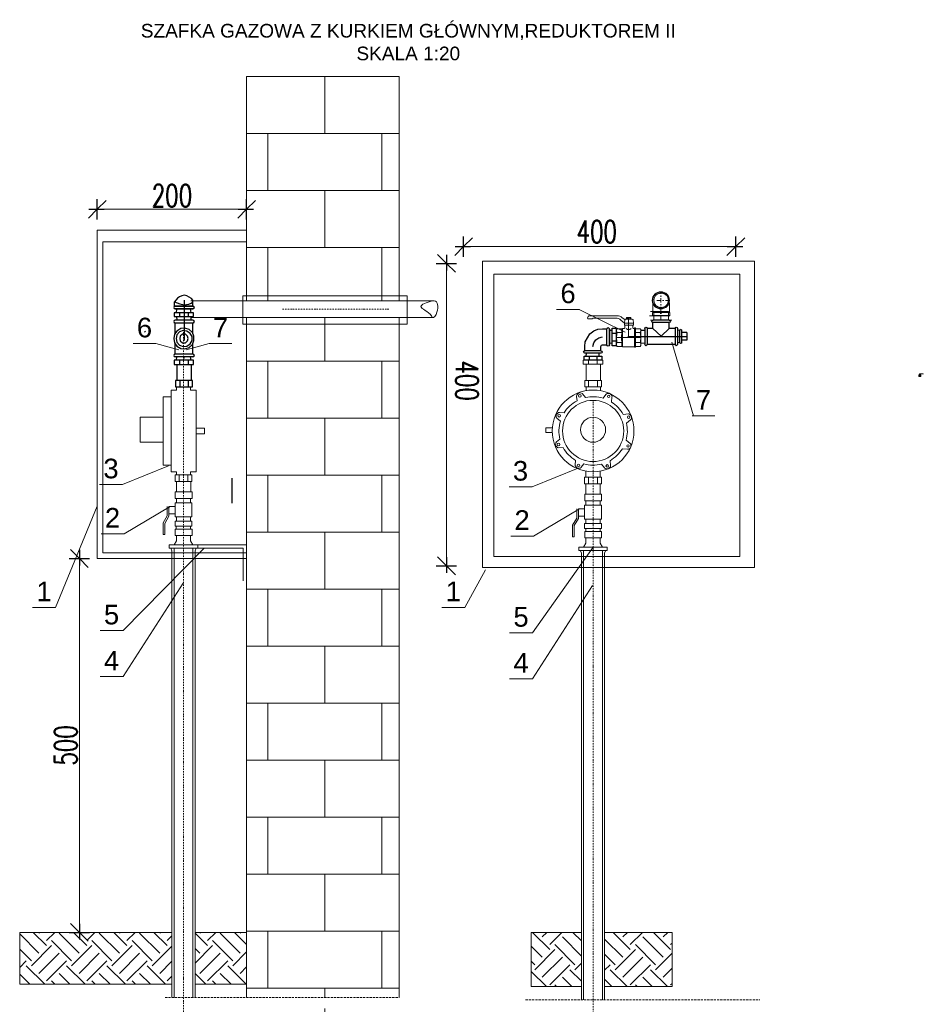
# Model space of a CAD drawing. Header units: centimetres. Extents: x 843425950 to 843478602, y 588811213 to 588851397.
# Tile 4 of 89: x 843435517 to 843438170, y 588813107 to 588815997. Entities that reach past the tile are written whole.
import ezdxf
from ezdxf.enums import TextEntityAlignment as Align

# ---------------------------------------------------------------- set-up
doc = ezdxf.new("R2010")
doc.units = ezdxf.units.CM
doc.header["$MEASUREMENT"] = 0
for name, pattern in [('DASHDOT', [25.4, 12.7, -6.35, 0, -6.35]), ('DASHDOT2', [12.7, 6.35, -3.175, 0, -3.175]), ('DASHED2', [9.525, 6.35, -3.175]), ('HIDDEN', [0.375, 0.25, -0.125])]:
    doc.linetypes.add(name, pattern=pattern)
doc.layers.get('0').update_dxf_attribs({"lineweight": 5})
for name, color, linetype in [('1', 7, 'Continuous'), ('__ZONY.BUDOWLANY', 7, 'Continuous'), ('WA_160_01_01BEZ_', 7, 'Continuous')]:
    doc.layers.add(name, color=color, linetype=linetype)
for name, color, linetype, lineweight in [('Armatura', 7, 'Continuous', 5), ('BETONY', 7, 'Continuous', 5), ('CP_AXIS', 143, 'DASHDOT', 9), ('CP_AXISHS', 7, 'DASHDOT', 9), ('CP_DETAL', 33, 'Continuous', 9), ('CP_HIDDE', 203, 'HIDDEN', 9), ('CP_ISOLOHS', 163, 'Continuous', 9), ('IS_TABELKA', 7, 'Continuous', 5), ('Osie', 1, 'DASHDOT2', 9)]:
    doc.layers.add(name, color=color, linetype=linetype, lineweight=lineweight)
doc.styles.add('CP_ATTR', font='ARIAL.TTF')
doc.styles.add('Maciek', font='arial.ttf')
doc.styles.add('Romans150', font='romans.shx', dxfattribs={"width": 0.7, "height": 30})
doc.styles.get("Standard").update_dxf_attribs({"font": 'ARIAL.TTF'})

# ---------------------------------------------------------------- blocks, each defined once
blk = doc.blocks.new('wymgreg')
at = {"layer": '1'}
for p, q in [((0, 5.67), (0, -5.67)), ((0, 0), (-4.95, -4.95)), ((4.77, 0), (-3.89, 0)), ((0, 0), (4.95, 4.95))]:
    blk.add_line(p, q, dxfattribs=at)
blk = doc.blocks.new('wymgregII')
at = {"layer": '1', "rotation": 180}
blk.add_blockref('wymgreg', (0, 0), dxfattribs=at)
blk = doc.blocks.new('G$C8D3F2F95')
at = {"lineweight": 25}
for points in [[(-1.6, 15.23), (-0.67, 14.89), (0.09, 14.72), (0.94, 14.81), (1.36, 14.98), (1.7, 15.23), (1.7, 15.57), (1.45, 15.82), (1.02, 16.08), (0.6, 16.33), (0.09, 16.42), (-0.33, 16.33), (-0.75, 16.16), (-1.09, 15.91)], [(-1.69, 12.61), (1.79, 12.61), (1.79, 13.28), (-1.69, 13.28)], [(-1.77, 8.63), (-1.6, 7.87), (-1.18, 7.27), (-0.5, 6.85), (0.26, 6.77), (1.02, 7.02), (1.62, 7.53), (1.87, 8.29), (1.87, 9.05), (1.62, 9.73), (1.02, 10.24), (0.26, 10.49), (-0.5, 10.41), (-1.18, 9.98), (-1.6, 9.39)], [(-1.35, 8.63), (-1.18, 7.95), (-0.75, 7.44), (-0.08, 7.19), (0.6, 7.27), (1.19, 7.7), (1.53, 8.29), (1.53, 8.97), (1.19, 9.56), (0.6, 9.98), (-0.08, 10.07), (-0.75, 9.81), (-1.18, 9.31)], [(-0.67, 8.63), (-0.58, 8.2), (-0.16, 7.87), (0.35, 7.87), (0.69, 8.2), (0.85, 8.63), (0.69, 9.05), (0.35, 9.39), (-0.16, 9.39), (-0.58, 9.05)], [(-1.69, 3.97), (1.79, 3.97), (1.79, 4.73), (-1.69, 4.73)], [(-1.43, -0.09), (1.62, -0.09), (1.62, 1.09), (-1.43, 1.09)], [(-1.43, -0.09), (1.62, -0.09), (1.62, 1.09), (-1.43, 1.09)]]:
    blk.add_lwpolyline(points, close=True, dxfattribs=at)
for points in [[(-1.52, 14.47), (-1.69, 14.39), (-1.77, 14.22), (-1.69, 14.05), (-1.52, 13.96)], [(-1.52, 14.47), (-1.69, 14.39), (-1.77, 14.22), (-1.69, 14.05), (-1.52, 13.96)], [(-1.6, 14.47), (-1.6, 15.23)], [(1.7, 14.47), (-1.52, 14.47)], [(-1.52, 14.47), (1.7, 14.47)], [(1.7, 14.47), (-1.52, 14.47)], [(0.09, 15.57), (0.09, 8.29)], [(1.7, 14.47), (1.7, 15.23)], [(1.7, 13.96), (1.87, 14.05), (1.96, 14.22), (1.87, 14.39), (1.7, 14.47)], [(1.7, 13.96), (1.87, 14.05), (1.96, 14.22), (1.87, 14.39), (1.7, 14.47)], [(-1.52, 13.96), (1.7, 13.96)], [(1.7, 13.96), (-1.52, 13.96)], [(1.53, 13.96), (-1.43, 13.96)], [(-1.26, 13.28), (-1.18, 13.96)], [(-1.26, 12.61), (-1.18, 11.93)], [(-1.18, 13.96), (1.28, 13.96)], [(-0.75, 13.28), (-0.75, 12.61)], [(0.85, 13.28), (0.85, 12.61)], [(1.36, 13.28), (1.28, 13.96)], [(1.36, 12.61), (1.28, 11.93)], [(-1.52, 11.93), (-1.69, 11.85), (-1.77, 11.68), (-1.69, 11.51), (-1.52, 11.42)], [(1.7, 11.93), (-1.52, 11.93)], [(1.7, 11.42), (-1.52, 11.42)], [(-1.52, 9.56), (-1.52, 11.42)], [(1.7, 11.42), (1.87, 11.51), (1.96, 11.68), (1.87, 11.85), (1.7, 11.93)], [(1.7, 9.56), (1.7, 11.42)], [(-1.52, 5.83), (-1.52, 7.78)], [(1.7, 5.83), (1.7, 7.7)], [(-1.52, 5.83), (-1.69, 5.75), (-1.77, 5.58), (-1.69, 5.41), (-1.52, 5.33)], [(1.7, 5.83), (-1.52, 5.83)], [(1.7, 5.33), (-1.52, 5.33)], [(-1.26, 4.73), (-1.18, 5.33)], [(1.36, 4.73), (1.28, 5.33)], [(1.7, 5.33), (1.87, 5.41), (1.96, 5.58), (1.87, 5.75), (1.7, 5.83)], [(-1.18, 3.97), (-1.18, 1.09)], [(-0.75, 4.73), (-0.75, 3.97)], [(0.09, 5.16), (0.18, 5.16)], [(0.85, 4.73), (0.85, 3.97)], [(1.36, 3.97), (1.36, 1.09)], [(-0.67, 1.09), (-0.67, -0.09)], [(0.85, 1.09), (0.85, -0.09)]]:
    blk.add_lwpolyline(points, dxfattribs=at)
blk = doc.blocks.new('G$C1DFC4D15')
for p, q in [((2.5, 4.99), (2.43, 4.93)), ((2.43, 4.93), (2.43, 4.58)), ((2.5, 4.99), (3.5, 4.99)), ((2.7, 4.58), (2.7, 4.93)), ((3.3, 4.58), (3.3, 4.93)), ((3.5, 4.99), (3.57, 4.93)), ((3.57, 4.93), (3.57, 4.58)), ((4.61, 4.92), (3.97, 4.46)), ((12.73, 5.4), (5.87, 5.4)), ((1.83, 3.58), (1.92, 4.38)), ((1.83, 3.05), (1.83, 3.58)), ((1.97, 3.05), (1.83, 3.05)), ((4.07, 3.05), (1.83, 3.05)), ((1.97, 3.05), (1.97, 2.46)), ((2.12, 4.58), (3.77, 4.58)), ((3.93, 3.05), (3.93, 2.46)), ((4.07, 3.58), (3.98, 4.38)), ((4.07, 3.58), (4.92, 4.33)), ((4.07, 3.05), (4.07, 3.58)), ((6.19, 4.82), (11.76, 4.82)), ((13.01, 4.61), (12.37, 4.61)), ((0, 2), (0.15, 2.2)), ((0, -2), (0, 2)), ((0.15, 2.2), (1.26, 2.2)), ((1.26, 1.21), (0.15, 1.21)), ((1.26, -2.37), (1.26, 2.37)), ((1.26, 2.37), (1.58, 2.37)), ((1.58, -2.37), (1.58, 2.37)), ((1.58, 2.28), (1.87, 2.28)), ((4.42, 2.28), (4.03, 2.28)), ((4.42, 2.28), (4.52, 2.2)), ((5.85, 2.2), (4.52, 2.2)), ((4.52, -2.2), (4.52, 2.2)), ((4.63, 1.21), (5.85, 1.21)), ((6, 2), (5.85, 2.2)), ((6, -2), (6, 2)), ((0, -2), (0.15, -2.2)), ((1.26, -1.21), (0.15, -1.21)), ((0.15, -2.2), (1.26, -2.2)), ((1.26, -2.37), (1.58, -2.37)), ((1.58, -2.28), (4.42, -2.28)), ((4.42, -2.28), (4.52, -2.2)), ((5.85, -2.2), (4.52, -2.2)), ((4.63, -1.21), (5.85, -1.21)), ((6, -2), (5.85, -2.2))]:
    blk.add_line(p, q)
for centre, major_axis, ratio, start_param, end_param in [((5.87, 3.14), (0, 2.26), 0.909986, 0, 0.661907), ((12.73, 4.84), (0, 0.565), 0.839518, -1.570796, 0), ((1.87, 2.46), (0, 0.173), 0.593419, 3.141593, 4.712389), ((2.12, 4.35), (0, 0.226), 0.909986, 0, 1.443272), ((3.77, 4.35), (0, 0.226), 0.909986, -1.443272, 0), ((4.03, 2.46), (0, 0.173), 0.593419, 1.570796, 3.141593), ((6.19, 2.56), (0, 2.26), 0.898881, 0, 0.675465), ((6.19, 2.56), (0, 2.26), 0.898881, 0, 0.675465), ((11.76, 4.6), (0, 0.226), 0.839518, -0.570341, 0), ((12.37, 5.74), (0, 1.13), 0.839518, 2.571251, 3.141593), ((13.01, 4.84), (0, 0.226), 0.839518, 3.141593, 4.712389)]:
    blk.add_ellipse(centre, major_axis=major_axis, ratio=ratio, start_param=start_param, end_param=end_param)
at = {"layer": 'CP_AXIS'}
for p, q in [((3, 4.99), (3, 0)), ((0, 0), (6, 0))]:
    blk.add_line(p, q, dxfattribs=at)
at = {"layer": 'CP_DETAL'}
for p, q in [((2.62, 4.99), (2.7, 4.93)), ((3.38, 4.99), (3.3, 4.93)), ((4.07, 3.58), (1.83, 3.58)), ((0, 1.53), (0.15, 1.21)), ((6, 1.53), (5.85, 1.21)), ((0, -1.53), (0.15, -1.21)), ((6, -1.53), (5.85, -1.21))]:
    blk.add_line(p, q, dxfattribs=at)
for centre, major_axis, ratio, start_param, end_param in [((3, 4.08), (0, 0.912), 0.909986, 0.001526, 0.369949), ((3, 4.08), (0, 0.912), 0.909986, -0.369949, -0.001526), ((1.81, -0.01), (0, 3.05), 0.593419, 1.159975, 1.568122), ((3, 3.79), (0, 1.85), 0.593419, 2.550148, 3.733038), ((3.79, 1.71), (0, 1.51), 0.593419, 4.712385, 5.046598), ((3.79, 1.71), (0, 1.51), 0.593419, 4.378172, 4.712385), ((2.98, -0.01), (0, 3.05), 0.593419, -1.568122, -1.159975), ((4.19, -0.01), (0, 3.05), 0.593419, -1.568122, -1.159975), ((1.81, 0.01), (0, 3.05), 0.593419, 1.57347, 1.981618), ((2.98, 0.01), (0, 3.05), 0.593419, 4.301568, 4.709715), ((3.79, -1.71), (0, 1.51), 0.593419, -1.570792, -1.236579), ((3.79, -1.71), (0, 1.51), 0.593419, 4.37818, 4.712393), ((4.19, 0.01), (0, 3.05), 0.593419, 4.301568, 4.709715)]:
    blk.add_ellipse(centre, major_axis=major_axis, ratio=ratio, start_param=start_param, end_param=end_param, dxfattribs=at)
at = {"linetype": 'ByBlock', "style": 'CP_ATTR', "flags": 9}
for tag in ['NAME', 'GROUP', 'NUMBER', 'PRODUCER', 'ARTICLE', 'PRODUCT-TYPE', 'ORDER-NO', 'CHARACTER', 'DN', 'PN', 'TEMPERATURE', 'FLOW', 'POWER', 'VOLTAGE', 'WEIGHT', 'OTHER']:
    blk.add_attdef(tag, text='', height=0.00005, dxfattribs=at).set_placement((-0.09, 0), align=Align.MIDDLE_LEFT)

msp = doc.modelspace()

# ---------------------------------------------------------------- hatches: boundary and pattern name
h = msp.add_hatch()
h.set_pattern_fill('EARTH', color=256, scale=13.169314, angle=45, style=0)
h.set_pattern_definition([(45, (843373684.115, 588786909.16), (7e-15, 118.26381), [83.62514, -83.62514]), (45, (843373661.94, 588786931.33), (7e-15, 118.26381), [83.62514, -83.62514]), (45, (843373639.766, 588786953.506), (7e-15, 118.26381), [83.62514, -83.62514]), (135, (843373639.766, 588786968.29), (-118.26381, 7e-15), [83.62514, -83.62514]), (135, (843373661.94, 588786990.46), (-118.26381, 7e-15), [83.62514, -83.62514]), (135, (843373684.115, 588787012.64), (-118.26381, 7e-15), [83.62514, -83.62514])])
h.paths.add_polyline_path([(843437166.4417, 588813317.81317), (843437019.30633, 588813317.81317), (843437019.30633, 588813158.59123), (843437166.4417, 588813158.59123)])
h.paths.add_polyline_path([(843437432.63092, 588813317.81317), (843437234.73451, 588813317.81317), (843437234.73451, 588813158.59123), (843437432.63092, 588813158.59123)])
at = {"layer": 'Armatura', "linetype": 'ByBlock', "ltscale": 0.05}
h = msp.add_hatch(dxfattribs=at)
h.set_pattern_fill('AR-B816', color=256, scale=0.823082, style=0)
h.set_pattern_definition([(0, (843430391.97, 588829377.43), (0, 167.2503), []), (90, (843430391.97, 588829377.43), (-167.2503, 167.2503), [167.2503, -167.2503])])
h.paths.add_polyline_path([(843436183.41562, 588815171.93327), (843436183.41562, 588815830.01835), (843436631.83076, 588815830.01835), (843436631.83076, 588815172.00034)])
h.paths.add_polyline_path([(843436631.83076, 588815122.58307), (843436631.83076, 588814157.71464), (843436183.41562, 588814157.71464), (843436183.41562, 588815122.80743)])
h.paths.add_polyline_path([(843436631.83076, 588814157.71464), (843436183.41562, 588814157.71464), (843436183.41562, 588813126.1264), (843436631.83076, 588813126.1264)])
h.paths.add_polyline_path([(843436631.83076, 588813093.84631), (843436183.41562, 588813093.84631), (843436183.41562, 588812723.61124), (843436631.83076, 588812723.61124)])
h.paths.add_polyline_path([(843436754.3009, 588812723.61124), (843436049.94884, 588812723.61124), (843436049.94884, 588812485.41093), (843436754.3009, 588812485.41093)])
h = msp.add_hatch(dxfattribs=at)
h.set_pattern_fill('EARTH', color=256, scale=13.169314, angle=45, style=0)
h.set_pattern_definition([(45, (843430391.97, 588829377.43), (1e-14, 118.2638), [83.62514, -83.62514]), (45, (843430369.8, 588829399.6), (1e-14, 118.2638), [83.62514, -83.62514]), (45, (843430347.62, 588829421.78), (1e-14, 118.2638), [83.62514, -83.62514]), (135, (843430347.62, 588829436.56), (-118.2638, 1e-14), [83.62514, -83.62514]), (135, (843430369.8, 588829458.73), (-118.2638, 1e-14), [83.62514, -83.62514]), (135, (843430391.97, 588829480.91), (-118.2638, 1e-14), [83.62514, -83.62514])])
h.paths.add_polyline_path([(843436183.41562, 588813317.81317), (843436032.30294, 588813317.81317), (843436032.30294, 588813165.3351), (843436183.41562, 588813165.3351)])
h.paths.add_polyline_path([(843435517.10584, 588813165.3351), (843435964.01014, 588813165.3351), (843435964.01014, 588813317.81317), (843435517.10584, 588813317.81317)])

# ---------------------------------------------------------------- linework, layer by layer
for p, q in [((843436183.41562, 588815830.01835), (843436631.83076, 588815830.01835)), ((843436183.41562, 588815830.01835), (843436183.41562, 588815171.93327)), ((843436631.83076, 588815830.01835), (843436631.83076, 588815172.00034)), ((843435750.24002, 588815440.42308), (843436178.1479, 588815440.42308)), ((843436825.8213, 588815330.7827), (843437620.01269, 588815330.7827)), ((843436770.21766, 588815281.44407), (843436770.21766, 588814393.68269)), ((843437161.02764, 588815146.48783), (843437093.78843, 588815146.48783)), ((843437294.5994, 588815079.72826), (843437160.14369, 588815146.48783)), ((843437376.45333, 588815165.31852), (843437376.45333, 588815137.5753)), ((843437424.75333, 588815137.5753), (843437424.75333, 588815165.31852)), ((843436183.41562, 588815122.80743), (843436183.41562, 588815069.41352)), ((843436631.83076, 588815122.58307), (843436631.83076, 588814933.76958)), ((843437375.24583, 588815128.70359), (843437375.24583, 588815137.5753)), ((843437425.96083, 588815137.5753), (843437375.24583, 588815137.5753)), ((843437376.45333, 588815128.0503), (843437375.24583, 588815128.70359)), ((843437375.24583, 588815128.70359), (843437425.96083, 588815128.70359)), ((843437424.75333, 588815128.0503), (843437376.45333, 588815128.0503)), ((843437379.40333, 588815115.3503), (843437379.40333, 588815140.7503)), ((843437379.40333, 588815140.7503), (843437421.80333, 588815140.7503)), ((843437421.80333, 588815115.3503), (843437379.40333, 588815115.3503)), ((843437421.80333, 588815140.7503), (843437421.80333, 588815115.3503)), ((843437424.75333, 588815128.0503), (843437425.96083, 588815128.70359)), ((843437425.96083, 588815128.70359), (843437425.96083, 588815137.5753)), ((843435849.83798, 588815046.07728), (843435917.07719, 588815046.07728)), ((843435984.28753, 588815027.70618), (843435917.07719, 588815046.07728)), ((843436006.02633, 588815027.70618), (843436073.23667, 588815046.07728)), ((843436140.47587, 588815046.07728), (843436073.23667, 588815046.07728)), ((843437432.10803, 588815050.4405), (843437495.26183, 588814834.02033)), ((843437180.17993, 588814985.59956), (843437180.17993, 588814937.90842)), ((843437222.15712, 588814985.59956), (843437222.15712, 588814937.90842)), ((843438157.21621, 588814954.16442), (843438157.36674, 588814954.36304)), ((843438157.21621, 588814950.16166), (843438157.21621, 588814954.16442)), ((843438157.21621, 588814950.16166), (843438157.36674, 588814949.96304)), ((843438157.36674, 588814954.36304), (843438158.47926, 588814954.36304)), ((843438158.47926, 588814953.37247), (843438157.36674, 588814953.37247)), ((843438158.47926, 588814950.9536), (843438157.36674, 588814950.9536)), ((843438157.36674, 588814949.96304), (843438158.47926, 588814949.96304)), ((843438158.47926, 588814949.78981), (843438158.47926, 588814954.53627)), ((843438158.47926, 588814954.53627), (843438158.79787, 588814954.53627)), ((843438158.47926, 588814949.78981), (843438158.79787, 588814949.78981)), ((843438158.79787, 588814949.78981), (843438158.79787, 588814954.53627)), ((843438158.79787, 588814954.44586), (843438159.08254, 588814954.44586)), ((843438158.79787, 588814949.88022), (843438161.63454, 588814949.88022)), ((843438159.04228, 588814955.74592), (843438159.13525, 588814956.54271)), ((843438159.04228, 588814955.21479), (843438159.04228, 588814955.74592)), ((843438159.18533, 588814955.21479), (843438159.04228, 588814955.21479)), ((843438161.28733, 588814955.21479), (843438159.04228, 588814955.21479)), ((843438159.18533, 588814955.21479), (843438159.18533, 588814954.61909)), ((843438159.33918, 588814956.73991), (843438160.99044, 588814956.73991)), ((843438159.71136, 588814957.15458), (843438159.64825, 588814957.09288)), ((843438159.64825, 588814957.09288), (843438159.64825, 588814956.73991)), ((843438159.71136, 588814957.15458), (843438160.72105, 588814957.15458)), ((843438159.91737, 588814956.73991), (843438159.91737, 588814957.09287)), ((843438160.51504, 588814956.73991), (843438160.51504, 588814957.09287)), ((843438160.72105, 588814957.15458), (843438160.78416, 588814957.09288)), ((843438160.78416, 588814957.09288), (843438160.78416, 588814956.73991)), ((843438161.14428, 588814955.21479), (843438161.14428, 588814954.61909)), ((843438161.82337, 588814957.08592), (843438161.18453, 588814956.62694)), ((843438161.28733, 588814955.74592), (843438161.19436, 588814956.54271)), ((843438161.63454, 588814954.44586), (843438161.24708, 588814954.44586)), ((843438161.28733, 588814955.74592), (843438162.1333, 588814956.49074)), ((843438161.28733, 588814955.21479), (843438161.28733, 588814955.74592)), ((843438161.63454, 588814954.44586), (843438161.73734, 588814954.36412)), ((843438161.63454, 588814949.88022), (843438161.73734, 588814949.96195)), ((843438163.06567, 588814954.36412), (843438161.73734, 588814954.36412)), ((843438161.73734, 588814949.96195), (843438161.73734, 588814954.36412)), ((843438163.06567, 588814949.96195), (843438161.73734, 588814949.96195)), ((843438161.85036, 588814953.37247), (843438163.06567, 588814953.37247)), ((843438161.85036, 588814950.9536), (843438163.06567, 588814950.9536)), ((843438163.21621, 588814954.16442), (843438163.06567, 588814954.36412)), ((843438163.21621, 588814950.16166), (843438163.06567, 588814949.96195)), ((843438169.94202, 588814957.56304), (843438163.087, 588814957.56304)), ((843438163.21621, 588814950.16166), (843438163.21621, 588814954.16442)), ((843438163.40311, 588814956.98685), (843438168.97656, 588814956.98685)), ((843438170.22653, 588814956.77228), (843438169.591, 588814956.77228)), ((843435977.16795, 588814909.57515), (843435977.16795, 588814918.98818)), ((843436019.14513, 588814909.57515), (843436019.14513, 588814918.98818)), ((843436183.41562, 588814933.76958), (843436183.41562, 588813126.1264)), ((843436631.83076, 588814933.76958), (843436631.83076, 588813126.1264)), ((843437180.17993, 588814918.98818), (843437180.17993, 588814907.77229)), ((843437222.15712, 588814918.98818), (843437222.15712, 588814907.67466)), ((843437558.71355, 588814834.02033), (843437491.47434, 588814834.02033)), ((843435954.07441, 588814686.93887), (843435819.02145, 588814632.23727)), ((843437156.50597, 588814680.195), (843437021.45301, 588814625.49341)), ((843435977.16795, 588814660.36379), (843435977.16795, 588814669.77682)), ((843436019.14513, 588814669.77682), (843436019.14513, 588814660.36379)), ((843437179.90538, 588814653.61992), (843437179.90538, 588814671.62816)), ((843437221.88256, 588814671.62816), (843437221.88256, 588814653.61992)), ((843435819.02145, 588814632.23727), (843435751.78225, 588814632.23727)), ((843435977.47381, 588814610.54658), (843435977.47381, 588814641.44354)), ((843436019.451, 588814641.44354), (843436019.451, 588814610.54658)), ((843437021.45301, 588814625.49341), (843436954.21381, 588814625.49341)), ((843437179.90538, 588814603.80271), (843437179.90538, 588814634.69967)), ((843437221.88256, 588814634.69967), (843437221.88256, 588814603.80271)), ((843435744.97229, 588814568.63423), (843435622.42893, 588814271.75387)), ((843435958.62717, 588814568.16988), (843435823.57422, 588814488.0269)), ((843435977.16795, 588814591.62634), (843435977.16795, 588814578.90475)), ((843436019.14513, 588814591.62634), (843436019.14513, 588814578.90475)), ((843437179.59951, 588814572.16088), (843437179.59951, 588814584.88247)), ((843437179.90538, 588814580.75641), (843437179.90538, 588814584.88247)), ((843437221.57669, 588814584.88247), (843437221.57669, 588814572.16088)), ((843435977.16795, 588814524.43256), (843435977.16795, 588814537.15415)), ((843436019.14513, 588814537.15415), (843436019.14513, 588814524.43256)), ((843437161.05874, 588814561.42601), (843437026.00578, 588814481.28303)), ((843435976.86208, 588814510.40283), (843435976.86208, 588814501.38626)), ((843436018.83927, 588814510.40283), (843436018.83927, 588814501.38626)), ((843437179.59951, 588814517.68869), (843437179.59951, 588814530.41028)), ((843437221.57669, 588814530.41028), (843437221.57669, 588814517.68869)), ((843435823.57422, 588814488.0269), (843435756.33501, 588814488.0269)), ((843435977.16795, 588814467.47996), (843435977.16795, 588814482.46602)), ((843436019.14513, 588814482.46602), (843436019.14513, 588814467.47996)), ((843437026.00578, 588814481.28303), (843436958.76657, 588814481.28303)), ((843437179.29364, 588814503.65896), (843437179.29364, 588814494.64239)), ((843437221.27083, 588814503.65896), (843437221.27083, 588814494.64239)), ((843435970.41867, 588814455.27134), (843435977.16795, 588814467.47996)), ((843436025.89441, 588814455.27134), (843436019.14513, 588814467.47996)), ((843437200.5881, 588814448.52747), (843437023.00129, 588814196.78342)), ((843437172.85024, 588814448.52747), (843437179.59951, 588814460.73609)), ((843437179.59951, 588814460.73609), (843437179.59951, 588814475.72215)), ((843437221.57669, 588814475.72215), (843437221.57669, 588814460.73609)), ((843437228.32597, 588814448.52747), (843437221.57669, 588814460.73609)), ((843436058.9226, 588814445.53657), (843435820.56973, 588814203.52729)), ((843435692.45613, 588814409.98841), (843435692.45613, 588813323.0809)), ((843436884.46626, 588814382.33285), (843436823.94891, 588814271.83765)), ((843435996.6457, 588814342.4048), (843435820.56973, 588814068.54676)), ((843437199.07726, 588814335.66093), (843437023.00129, 588814061.8029)), ((843435622.42893, 588814271.75387), (843435555.18972, 588814271.75387)), ((843436823.94891, 588814271.83765), (843436756.7097, 588814271.83765)), ((843435820.56973, 588814203.52729), (843435753.33052, 588814203.52729)), ((843437023.00129, 588814196.78342), (843436955.76208, 588814196.78342)), ((843435820.56973, 588814068.54676), (843435753.33052, 588814068.54676)), ((843437023.00129, 588814061.8029), (843436955.76208, 588814061.8029))]:
    msp.add_line(p, q)
at = {"linetype": 'DASHED2'}
for p, q in [((843435944.53614, 588813126.1264), (843436631.83076, 588813126.1264)), ((843437002.70795, 588813119.38253), (843437690.00258, 588813119.38253))]:
    msp.add_line(p, q, dxfattribs=at)
msp.add_lwpolyline([(843436172.29103, 588815186.45685), (843436654.56411, 588815186.45685), (843436654.56411, 588815103.13219), (843436172.29103, 588815103.13219)], close=True)
at = {"lineweight": 25}
for points in [[(843437377.08838, 588815107.92452), (843437374.61312, 588815109.16215), (843437373.37549, 588815111.63741), (843437374.61312, 588815114.11267), (843437377.08838, 588815115.3503)], [(843437424.11829, 588815115.3503), (843437377.08838, 588815115.3503)], [(843437424.11829, 588815115.3503), (843437426.59355, 588815114.11267), (843437427.83118, 588815111.63741), (843437426.59355, 588815109.16215), (843437424.11829, 588815107.92452)], [(843437176.75752, 588815037.35479), (843437177.99515, 588815050.96871), (843437184.18329, 588815063.345), (843437191.60907, 588815074.48366), (843437202.74773, 588815083.14707), (843437215.12402, 588815088.09759), (843437228.73795, 588815089.33522)], [(843437228.73795, 588815089.33522), (843437241.11424, 588815089.33522)], [(843437241.11424, 588815089.33522), (843437242.35187, 588815091.81047), (843437244.82713, 588815093.0481), (843437247.30239, 588815091.81047), (843437248.54001, 588815089.33522)], [(843437241.11424, 588815042.3053), (843437241.11424, 588815089.33522)], [(843437248.54001, 588815042.3053), (843437248.54001, 588815089.33522)], [(843437248.54001, 588815088.09759), (843437248.54001, 588815043.54293)], [(843437248.54001, 588815047.25582), (843437248.54001, 588815084.3847)], [(843437257.20342, 588815084.3847), (843437248.54001, 588815084.3847)], [(843437342.43476, 588815085.64719), (843437352.33579, 588815085.64719)], [(843437352.33579, 588815090.59771), (843437353.57342, 588815093.07297), (843437356.04868, 588815094.3106), (843437358.52394, 588815093.07297), (843437359.76157, 588815090.59771)], [(843437352.33579, 588815090.59771), (843437352.33579, 588815043.5678)], [(843437375.85075, 588815090.59771), (843437359.76157, 588815090.59771)], [(843437359.76157, 588815090.59771), (843437359.76157, 588815043.5678)], [(843437375.85075, 588815090.59771), (843437375.85075, 588815107.92452)], [(843437375.85075, 588815090.59771), (843437400.60333, 588815068.32038)], [(843437424.11829, 588815107.92452), (843437377.08838, 588815107.92452)], [(843437400.60333, 588815068.32038), (843437424.11829, 588815090.59771)], [(843437424.11829, 588815090.59771), (843437424.11829, 588815107.92452)], [(843437441.4451, 588815090.59771), (843437424.11829, 588815090.59771)], [(843437441.4451, 588815090.59771), (843437442.68273, 588815093.07297), (843437445.15799, 588815094.3106), (843437447.63325, 588815093.07297), (843437448.87087, 588815090.59771)], [(843437441.4451, 588815090.59771), (843437441.4451, 588815043.5678)], [(843437448.87087, 588815090.59771), (843437448.87087, 588815043.5678)], [(843437455.05902, 588815085.64719), (843437448.87087, 588815084.40956)], [(843437455.05902, 588815085.64719), (843437456.29665, 588815086.88482), (843437457.53428, 588815088.12245), (843437460.00954, 588815086.88482), (843437461.24717, 588815085.64719)], [(843437455.05902, 588815048.51832), (843437455.05902, 588815085.64719)], [(843437461.24717, 588815048.51832), (843437461.24717, 588815085.64719)], [(843437200.27247, 588815037.35479), (843437202.74773, 588815048.49345), (843437208.93588, 588815057.15685), (843437217.59928, 588815063.345), (843437228.73795, 588815065.82026)], [(843437257.20342, 588815076.95892), (843437268.34208, 588815076.95892)], [(843437302.83062, 588815067.08275), (843437476.09872, 588815067.08275)], [(843437476.09872, 588815078.22142), (843437461.24717, 588815078.22142)], [(843437476.09872, 588815055.94409), (843437461.24717, 588815055.94409)], [(843437476.09872, 588815078.22142), (843437476.09872, 588815055.94409)], [(843437176.75752, 588815024.97849), (843437176.75752, 588815037.35479)], [(843437223.78743, 588815037.35479), (843437225.02506, 588815041.06767), (843437228.73795, 588815042.3053)], [(843437223.78743, 588815024.97849), (843437223.78743, 588815037.35479)], [(843437228.73795, 588815042.3053), (843437241.11424, 588815042.3053)], [(843437248.54001, 588815042.3053), (843437247.30239, 588815039.83004), (843437244.82713, 588815038.59242), (843437242.35187, 588815039.83004), (843437241.11424, 588815042.3053)], [(843437257.20342, 588815046.01819), (843437248.54001, 588815047.25582)], [(843437257.20342, 588815054.6816), (843437268.34208, 588815054.6816)], [(843437342.43476, 588815047.28069), (843437352.33579, 588815048.51832)], [(843437359.76157, 588815043.5678), (843437358.52394, 588815041.09254), (843437356.04868, 588815039.85491), (843437353.57342, 588815041.09254), (843437352.33579, 588815043.5678)], [(843437441.4451, 588815043.5678), (843437359.76157, 588815043.5678)], [(843437448.87087, 588815043.5678), (843437447.63325, 588815041.09254), (843437445.15799, 588815039.85491), (843437442.68273, 588815041.09254), (843437441.4451, 588815043.5678)], [(843437455.05902, 588815048.51832), (843437448.87087, 588815049.75594)], [(843437461.24717, 588815048.51832), (843437460.00954, 588815047.28069), (843437457.53428, 588815046.04306), (843437456.29665, 588815047.28069), (843437455.05902, 588815048.51832)], [(843437176.75752, 588815017.55272), (843437174.28226, 588815018.79035), (843437173.04463, 588815021.26561), (843437174.28226, 588815023.74086), (843437176.75752, 588815024.97849)], [(843437223.78743, 588815024.97849), (843437176.75752, 588815024.97849)], [(843437223.78743, 588815017.55272), (843437176.75752, 588815017.55272)], [(843437180.4704, 588815008.88931), (843437181.70803, 588815017.55272)], [(843437189.13381, 588815008.88931), (843437189.13381, 588814997.75065)], [(843437211.41114, 588815008.88931), (843437211.41114, 588814997.75065)], [(843437218.83691, 588815008.88931), (843437218.83691, 588815017.55272)], [(843437223.78743, 588815024.97849), (843437226.26269, 588815023.74086), (843437227.50032, 588815021.26561), (843437226.26269, 588815018.79035), (843437223.78743, 588815017.55272)]]:
    msp.add_lwpolyline(points, dxfattribs=at)
for points in [[(843437268.34208, 588815039.83004), (843437257.20342, 588815039.83004), (843437257.20342, 588815091.81047), (843437268.34208, 588815091.81047)], [(843437226.26269, 588814997.75065), (843437174.28226, 588814997.75065), (843437174.28226, 588815008.88931), (843437226.26269, 588815008.88931)]]:
    msp.add_lwpolyline(points, close=True, dxfattribs=at)
for radius in [25.3575, 24.15]:
    msp.add_circle((843437399.81427, 588815173.0503), radius)
for centre, major_axis, ratio, start_param, end_param in [((843438159.08254, 588814954.61909), (0, 0.17323), 0.5934193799, 3.1415926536, 4.7123889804), ((843438159.33918, 588814956.51398), (0, 0.22593), 0.9099864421, 0, 1.4432715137), ((843438160.99044, 588814956.51398), (0, 0.22593), 0.9099864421, -1.4432715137, 0), ((843438161.24708, 588814954.61909), (0, 0.17323), 0.5934193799, 1.5707963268, 3.1415926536), ((843438163.087, 588814955.30373), (0, 2.25931), 0.9099864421, 0, 0.6619068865), ((843438163.40311, 588814954.72754), (0, 2.25931), 0.8988808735, 0, 0.6754648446), ((843438163.40311, 588814954.72754), (0, 2.25931), 0.8988808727, 0, 0.6754648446), ((843438168.97656, 588814956.76091), (0, 0.22593), 0.8395176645, -0.5703412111, 0), ((843438169.591, 588814957.90193), (0, 1.12965), 0.8395176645, 2.5712514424, 3.1415926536), ((843438169.94202, 588814956.99821), (0, 0.56483), 0.8395176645, -1.5707963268, 0), ((843438170.22653, 588814956.99821), (0, 0.22593), 0.8395176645, 3.1415926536, 4.7123889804)]:
    msp.add_ellipse(centre, major_axis=major_axis, ratio=ratio, start_param=start_param, end_param=end_param)
at = {"ltscale": 0.007}
msp.add_spline([(843436729.28238, 588815171.90874), (843436695.35102, 588815154.75483), (843436726.04465, 588815127.64212), (843436729.28238, 588815122.8885), (843436742.41458, 588815138.64067), (843436734.22962, 588815171.8921), (843436729.28238, 588815171.90874)], degree=3, dxfattribs=at)
at = {"layer": '__ZONY.BUDOWLANY'}
msp.add_line((843436140.65735, 588814577.66663), (843436140.65735, 588814651.25017), dxfattribs=at)
at = {"layer": 'Armatura', "linetype": 'ByBlock', "ltscale": 0.05}
for p, q in [((843435744.97229, 588814415.25614), (843435744.97229, 588815379.35453)), ((843435744.97229, 588815379.35453), (843436183.41562, 588815379.35453)), ((843435761.43393, 588815345.21404), (843435761.43393, 588814431.71778)), ((843436183.41562, 588815345.21404), (843435761.43393, 588815345.21404)), ((843435761.43393, 588814431.71778), (843436183.41562, 588814431.71778)), ((843436183.41562, 588814415.25614), (843435744.97229, 588814415.25614))]:
    msp.add_line(p, q, dxfattribs=at)
at = {"layer": 'Armatura', "ltscale": 0.4}
for p, q in [((843436019.44733, 588815171.90874), (843436732.11823, 588815172.01534)), ((843436021.38053, 588815122.8885), (843436732.43837, 588815122.53273)), ((843436140.65735, 588814650.93937), (843436140.65735, 588814577.35583))]:
    msp.add_line(p, q, dxfattribs=at)
at = {"layer": 'Armatura', "linetype": 'ByBlock', "ltscale": 0.05}
for points in [[(843436875.58464, 588814388.79683), (843437674.88397, 588814388.79683), (843437674.88397, 588815287.74005), (843436875.58464, 588815287.74005)], [(843436909.75412, 588814420.79077), (843437631.27997, 588814420.79077), (843437631.27997, 588815249.41623), (843436909.75412, 588815249.41623)]]:
    msp.add_lwpolyline(points, close=True, dxfattribs=at)
at = {"layer": 'BETONY', "linetype": 'Continuous'}
for p, q in [((843435938.08237, 588814890.13944), (843435938.08237, 588814689.21252)), ((843435961.45697, 588814890.13944), (843435938.08237, 588814890.13944)), ((843435961.45697, 588814669.77682), (843435961.45697, 588814909.57515)), ((843435961.45697, 588814909.57515), (843435977.16795, 588814909.57515)), ((843436019.14513, 588814909.57515), (843436035.48152, 588814909.57515)), ((843436035.48152, 588814909.57515), (843436035.48152, 588814669.77682)), ((843436183.41562, 588814901.42454), (843436183.41562, 588813126.1264)), ((843435870.48336, 588814829.70965), (843435870.48336, 588814756.40054)), ((843435938.08237, 588814829.70965), (843435870.48336, 588814829.70965)), ((843436035.48152, 588814797.76765), (843436059.94062, 588814797.76765)), ((843436059.94062, 588814797.76765), (843436059.94062, 588814781.58431)), ((843436059.94062, 588814781.58431), (843436035.48152, 588814781.58431)), ((843435870.48336, 588814756.40054), (843435938.08237, 588814756.40054)), ((843435938.08237, 588814689.21252), (843435961.45697, 588814689.21252)), ((843435977.16795, 588814669.77682), (843435961.45697, 588814669.77682)), ((843436035.48152, 588814669.77682), (843436019.14513, 588814669.77682)), ((843435955.02898, 588814568.16988), (843435955.02898, 588814539.12293)), ((843435973.54974, 588814568.16988), (843435955.02898, 588814568.16988)), ((843435973.54974, 588814537.15415), (843435973.54974, 588814578.90475)), ((843435973.54974, 588814578.90475), (843436022.76335, 588814578.90475)), ((843436022.76335, 588814578.90475), (843436022.76335, 588814537.15415)), ((843435955.02898, 588814539.12293), (843435942.85306, 588814518.42987)), ((843435955.02898, 588814546.60708), (843435973.54974, 588814546.60708)), ((843436022.76335, 588814537.15415), (843435973.54974, 588814537.15415)), ((843437157.46054, 588814561.42601), (843437157.46054, 588814532.37906)), ((843437175.9813, 588814561.42601), (843437157.46054, 588814561.42601)), ((843437157.46054, 588814539.86321), (843437175.9813, 588814539.86321)), ((843435942.85306, 588814518.42987), (843435942.85306, 588814486.07511)), ((843437157.46054, 588814532.37906), (843437145.28462, 588814511.686)), ((843437145.28462, 588814511.686), (843437145.28462, 588814479.33124)), ((843435942.85306, 588814486.07511), (843435937.95352, 588814486.07511)), ((843437145.28462, 588814479.33124), (843437140.38508, 588814479.33124)), ((843435956.33067, 588814455.27134), (843436183.41562, 588814455.27134)), ((843435956.33067, 588814445.53657), (843436173.68085, 588814445.53657)), ((843436173.68085, 588814445.53657), (843436173.68085, 588814349.95295)), ((843435517.10584, 588813165.3351), (843435517.10584, 588813317.81317)), ((843435517.10584, 588813317.81317), (843435964.01014, 588813317.81317)), ((843436032.30294, 588813317.81317), (843436183.41562, 588813317.81317)), ((843435964.01014, 588813165.3351), (843435517.10584, 588813165.3351)), ((843436183.41562, 588813165.3351), (843436032.30294, 588813165.3351))]:
    msp.add_line(p, q, dxfattribs=at)
for points in [[(843436183.41562, 588815644.78366), (843436183.41562, 588815171.93327)], [(843436183.41562, 588815122.80743), (843436183.41562, 588815069.41352)], [(843437187.43972, 588814997.75065), (843437187.43972, 588814985.59956)], [(843437213.10522, 588814997.75065), (843437213.10522, 588814985.59956)], [(843437187.74851, 588814937.90842), (843437187.74851, 588814918.98818)], [(843437213.41402, 588814937.90842), (843437213.41402, 588814918.98818)], [(843437081.06528, 588814785.56566), (843437062.21944, 588814785.56566), (843437062.21944, 588814798.97245), (843437081.35576, 588814798.97245)], [(843435985.34826, 588814660.36379), (843435985.34826, 588814641.44354)], [(843436011.01377, 588814660.36379), (843436011.01377, 588814641.44354)], [(843437187.77982, 588814653.61992), (843437187.77982, 588814634.69967)], [(843437213.44533, 588814653.61992), (843437213.44533, 588814634.69967)], [(843435950.12944, 588814568.16988), (843435950.12944, 588814540.45745), (843435937.95352, 588814519.76438), (843435937.95352, 588814486.07511)], [(843437152.561, 588814561.42601), (843437152.561, 588814533.71358), (843437140.38508, 588814513.02051), (843437140.38508, 588814479.33124)], [(843435956.33067, 588814455.27134), (843435956.33067, 588814445.53657)], [(843436039.98241, 588814455.27134), (843436039.98241, 588814445.53657)], [(843437158.76224, 588814448.52747), (843437242.41397, 588814448.52747)], [(843437158.76224, 588814448.52747), (843437158.76224, 588814438.7927)], [(843437242.41397, 588814448.52747), (843437242.41397, 588814438.7927)], [(843435964.01014, 588814438.23907), (843435960.82452, 588814445.53657)], [(843435964.01014, 588814438.23907), (843435964.01014, 588813126.1264)], [(843435970.41867, 588814445.53657), (843435970.41867, 588813126.1264)], [(843436025.89441, 588814445.53657), (843436025.89441, 588813126.1264)], [(843436032.30294, 588814438.23907), (843436035.48857, 588814445.53657)], [(843436032.30294, 588814438.23907), (843436032.30294, 588813126.1264)], [(843437158.76224, 588814438.7927), (843437242.41397, 588814438.7927)], [(843437166.4417, 588814431.4952), (843437163.25608, 588814438.7927)], [(843437166.4417, 588814431.4952), (843437166.4417, 588813119.38253)], [(843437172.85024, 588814438.7927), (843437172.85024, 588813119.38253)], [(843437228.32597, 588814438.7927), (843437228.32597, 588813119.38253)], [(843437234.73451, 588814431.4952), (843437237.92013, 588814438.7927)], [(843437234.73451, 588814431.4952), (843437234.73451, 588813119.38253)], [(843437166.4417, 588813317.81317), (843437019.30633, 588813317.81317)], [(843437019.30633, 588813317.81317), (843437019.30633, 588813158.59123)], [(843437432.63092, 588813317.81317), (843437234.73451, 588813317.81317)], [(843437432.63092, 588813317.81317), (843437432.63092, 588813158.59123)], [(843437019.30633, 588813158.59123), (843437166.4417, 588813158.59123)], [(843437234.73451, 588813158.59123), (843437432.63092, 588813158.59123)]]:
    msp.add_lwpolyline(points, dxfattribs=at)
at = {"layer": 'BETONY', "color": 7}
for points in [[(843436183.41562, 588815175.7854), (843436183.41562, 588815171.93327)], [(843436183.41562, 588815122.80743), (843436183.41562, 588814415.25614)]]:
    msp.add_lwpolyline(points, dxfattribs=at)
at = {"layer": 'BETONY', "linetype": 'Continuous'}
for points in [[(843437171.37253, 588814997.75065), (843437229.17242, 588814997.75065), (843437229.17242, 588814985.59956), (843437171.37253, 588814985.59956)], [(843437176.1391, 588814918.98818), (843437225.64884, 588814918.98818), (843437225.64884, 588814937.90842), (843437176.1391, 588814937.90842)], [(843435973.43299, 588814660.36379), (843436022.94272, 588814660.36379), (843436022.94272, 588814641.44354), (843435973.43299, 588814641.44354)], [(843437175.86455, 588814653.61992), (843437225.37428, 588814653.61992), (843437225.37428, 588814634.69967), (843437175.86455, 588814634.69967)], [(843435973.70754, 588814610.54658), (843436023.21727, 588814610.54658), (843436023.21727, 588814591.62634), (843435973.70754, 588814591.62634)], [(843437176.1391, 588814603.80271), (843437225.64884, 588814603.80271), (843437225.64884, 588814584.88247), (843437176.1391, 588814584.88247)], [(843437175.9813, 588814572.16088), (843437225.19491, 588814572.16088), (843437225.19491, 588814530.41028), (843437175.9813, 588814530.41028)], [(843435973.40167, 588814524.38458), (843436022.91141, 588814524.38458), (843436022.91141, 588814510.40283), (843435973.40167, 588814510.40283)], [(843437175.83323, 588814517.64072), (843437225.34297, 588814517.64072), (843437225.34297, 588814503.65896), (843437175.83323, 588814503.65896)], [(843435973.70754, 588814501.38626), (843436023.21727, 588814501.38626), (843436023.21727, 588814482.46602), (843435973.70754, 588814482.46602)], [(843437176.1391, 588814494.64239), (843437225.64884, 588814494.64239), (843437225.64884, 588814475.72215), (843437176.1391, 588814475.72215)]]:
    msp.add_lwpolyline(points, close=True, dxfattribs=at)
for points in [[(843437178.65997, 588814887.6482), (843437170.01374, 588814898.61916, 0.1716901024), (843437169.52291, 588814899.28906), (843437167.15872, 588814900.90091, 0.1385661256), (843437166.51673, 588814901.11581), (843437160.65466, 588814901.39527, 0.2244405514), (843437156.8919, 588814899.83127), (843437152.95509, 588814895.47887, 0.1385661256), (843437152.65457, 588814894.87221), (843437152.12951, 588814892.05943, 0.1716901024), (843437152.25814, 588814891.23898), (843437153.80893, 588814878.42228)], [(843437254.52302, 588814874.62792), (843437256.28968, 588814889.53578, 0.1716901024), (843437256.41629, 588814890.35654), (843437255.88432, 588814893.16803, 0.1385661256), (843437255.58232, 588814893.77394), (843437251.63482, 588814898.11665, 0.2244405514), (843437247.86823, 588814899.67141), (843437242.00686, 588814899.37755, 0.1385661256), (843437241.3654, 588814899.16107), (843437239.00518, 588814897.54341, 0.1716901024), (843437238.516, 588814896.87231), (843437229.88523, 588814885.86545)], [(843437115.4463, 588814842.5116), (843437102.58452, 588814844.03578, 0.1716901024), (843437101.76376, 588814844.1624), (843437098.95227, 588814843.63042, 0.1385661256), (843437098.34636, 588814843.32842), (843437094.00365, 588814839.38092, 0.2244405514), (843437092.44889, 588814835.61433), (843437092.74275, 588814829.75297, 0.1385661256), (843437092.95923, 588814829.11151), (843437094.57689, 588814826.75129, 0.1716901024), (843437095.24799, 588814826.2621), (843437104.74842, 588814818.81257)], [(843437298.72313, 588814812.53119), (843437310.87306, 588814822.10656, 0.1716901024), (843437311.54295, 588814822.59739), (843437313.15481, 588814824.96158, 0.1385661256), (843437313.36971, 588814825.60357), (843437313.64917, 588814831.46564, 0.2244405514), (843437312.08516, 588814835.2284), (843437307.73277, 588814839.16522, 0.1385661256), (843437307.12611, 588814839.46573), (843437304.31332, 588814839.99079, 0.1716901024), (843437303.49288, 588814839.86216), (843437288.91759, 588814838.09859)], [(843437103.37294, 588814765.53982), (843437093.50114, 588814757.75985, 0.1716901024), (843437092.83125, 588814757.26901), (843437091.21939, 588814754.90482, 0.1385661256), (843437091.00449, 588814754.26283), (843437090.72503, 588814748.40077, 0.2244405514), (843437092.28903, 588814744.638), (843437096.64143, 588814740.70119, 0.1385661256), (843437097.24809, 588814740.40068), (843437100.06088, 588814739.87561, 0.1716901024), (843437100.88132, 588814740.00424), (843437112.76666, 588814741.44234)], [(843437286.8102, 588814737.60577), (843437301.78968, 588814735.83062, 0.1716901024), (843437302.61044, 588814735.70401), (843437305.42192, 588814736.23598, 0.1385661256), (843437306.02784, 588814736.53798), (843437310.37055, 588814740.48548, 0.2244405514), (843437311.9253, 588814744.25208), (843437311.63144, 588814750.11344, 0.1385661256), (843437311.41497, 588814750.7549), (843437309.79731, 588814753.11512, 0.1716901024), (843437309.12621, 588814753.60431), (843437297.64252, 588814762.60896)], [(843437149.61939, 588814703.28256), (843437148.08452, 588814690.33063, 0.1716901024), (843437147.95791, 588814689.50987), (843437148.48988, 588814686.69838, 0.1385661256), (843437148.79188, 588814686.09246), (843437152.73938, 588814681.74975, 0.2244405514), (843437156.50597, 588814680.195), (843437162.36733, 588814680.48886, 0.1385661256), (843437163.0088, 588814680.70533), (843437165.36902, 588814682.32299, 0.1716901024), (843437165.8582, 588814682.99409), (843437173.6796, 588814692.96877)], [(843437225.64294, 588814692.30866), (843437234.36046, 588814681.24724, 0.1716901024), (843437234.85129, 588814680.57735), (843437237.21548, 588814678.96549, 0.1385661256), (843437237.85747, 588814678.75059), (843437243.71953, 588814678.47113, 0.2244405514), (843437247.4823, 588814680.03514), (843437251.41911, 588814684.38754, 0.1385661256), (843437251.71962, 588814684.99419), (843437252.24469, 588814687.80698, 0.1716901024), (843437252.11606, 588814688.62742), (843437250.46261, 588814702.2926)]]:
    msp.add_lwpolyline(points, format="xyb", dxfattribs=at)
for centre, radius in [((843437200.89397, 588814789.67598), 119.89916), ((843437162.00864, 588814892.82948), 3.71937), ((843437246.5353, 588814891.10232), 3.71937), ((843437200.89397, 588814789.67598), 89.81302), ((843437101.01798, 588814834.2814), 3.71937), ((843437200.89397, 588814793.05509), 36.65456), ((843437305.08338, 588814830.11166), 3.71937), ((843437099.29082, 588814749.75475), 3.71937), ((843437303.35622, 588814745.585), 3.71937), ((843437157.8389, 588814688.76408), 3.71937), ((843437242.36556, 588814687.03692), 3.71937)]:
    msp.add_circle(centre, radius, dxfattribs=at)
for start, end in [(73.2273265, 102.78624283), (117.94853778, 148.26988751), (28.81560034, 57.73631527), (163.14074451, 193.90118791), (344.37014868, 13.1497994), (208.69267277, 239.31082716), (299.56427919, 328.78170747), (254.28287225, 284.26150925)]:
    msp.add_arc((843437200.89397, 588814789.67598), 100.46346, start, end, dxfattribs=at)
at = {"layer": 'CP_AXIS'}
for p, q in [((843438157.21621, 588814952.16304), (843438163.21621, 588814952.16304)), ((843438160.21621, 588814957.15458), (843438160.21621, 588814952.16304))]:
    msp.add_line(p, q, dxfattribs=at)
at = {"layer": 'CP_AXISHS'}
for p, q in [((843437425.96083, 588815173.0503), (843437375.24583, 588815173.0503)), ((843437399.81427, 588815115.3503), (843437399.81427, 588815198.4078))]:
    msp.add_line(p, q, dxfattribs=at)
at = {"layer": 'CP_DETAL'}
for p, q in [((843438157.21621, 588814953.69654), (843438157.36674, 588814953.37247)), ((843438157.21621, 588814950.62953), (843438157.36674, 588814950.9536)), ((843438161.28733, 588814955.74592), (843438159.04228, 588814955.74592)), ((843438159.8373, 588814957.15458), (843438159.91737, 588814957.09287)), ((843438160.59511, 588814957.15458), (843438160.51504, 588814957.09287)), ((843438163.21621, 588814953.69654), (843438163.06567, 588814953.37247)), ((843438163.21621, 588814950.62953), (843438163.06567, 588814950.9536))]:
    msp.add_line(p, q, dxfattribs=at)
for centre, major_axis, ratio, start_param, end_param in [((843438159.02543, 588814952.15488), (0, 3.04882), 0.5934193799, 1.1599751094, 1.5681222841), ((843438159.02543, 588814952.17119), (0, 3.04882), 0.5934193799, 1.5734703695, 1.9816175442), ((843438160.21621, 588814955.94943), (0, 1.84539), 0.5934193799, 2.5501476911, 3.7330376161), ((843438160.21747, 588814956.24249), (0, 0.91209), 0.9099864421, 0.001525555, 0.369949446), ((843438160.21494, 588814956.24249), (0, 0.91209), 0.9099864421, -0.369949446, -0.001525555), ((843438161.00301, 588814953.8683), (0, 1.51154), 0.5934193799, 4.3781721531, 4.712384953), ((843438160.19166, 588814952.15488), (0, 3.04882), 0.5934193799, -1.5681222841, -1.1599751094), ((843438160.19166, 588814952.17119), (0, 3.04882), 0.5934193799, 4.301567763, 4.7097149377), ((843438161.00301, 588814950.45777), (0, 1.51154), 0.5934193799, 4.3781802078, 4.7123930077), ((843438161.00301, 588814953.8683), (0, 1.51154), 0.5934193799, 4.712384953, 5.046597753), ((843438161.00301, 588814950.45777), (0, 1.51154), 0.5934193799, -1.5707922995, -1.2365794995), ((843438161.40698, 588814952.15488), (0, 3.04882), 0.5934193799, -1.5681222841, -1.1599751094), ((843438161.40698, 588814952.17119), (0, 3.04882), 0.5934193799, 4.301567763, 4.7097149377)]:
    msp.add_ellipse(centre, major_axis=major_axis, ratio=ratio, start_param=start_param, end_param=end_param, dxfattribs=at)
at = {"layer": 'CP_HIDDE'}
msp.add_circle((843437400.60333, 588815173.0503), 21.2, dxfattribs=at)
at = {"layer": 'CP_ISOLOHS'}
for p, q in [((843437376.45333, 588815128.0503), (843437366.45333, 588815128.0503)), ((843437369.40333, 588815140.7503), (843437379.40333, 588815140.7503)), ((843437369.40333, 588815115.3503), (843437379.40333, 588815115.3503)), ((843437431.80333, 588815115.3503), (843437421.80333, 588815115.3503))]:
    msp.add_line(p, q, dxfattribs=at)
at = {"layer": 'Osie', "linetype": 'DASHDOT', "ltscale": 0.3}
msp.add_line((843436288.76727, 588815147.52056), (843436602.40163, 588815147.52056), dxfattribs=at)
for points in [[(843435998.15654, 588815080.02556), (843435998.15654, 588813045.38367)], [(843437200.5881, 588814876.48307), (843437200.5881, 588812812.2452)]]:
    msp.add_lwpolyline(points, dxfattribs=at)
at = {"layer": 'WA_160_01_01BEZ_', "color": 7, "linetype": 'Continuous'}
msp.add_line((843435886.23906, 588815082.52811), (843435883.76981, 588815080.05886), dxfattribs=at)

# ---------------------------------------------------------------- block references
at = {"xscale": 5.267728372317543, "yscale": 5.267728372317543, "zscale": 5.267728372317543}
for name, p, rotation in [('wymgreg', (843435744.97229, 588815440.42308), 180), ('wymgreg', (843436820.55357, 588815330.7827), 180), ('wymgreg', (843436770.21766, 588815281.44407), 89.99999999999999), ('wymgreg', (843435692.45613, 588814415.25614), 90), ('wymgregII', (843436770.21766, 588814393.68269), 270), ('wymgregII', (843435692.45613, 588813317.81317), 270)]:
    msp.add_blockref(name, p, dxfattribs=dict(at, rotation=rotation))
for name, p, xscale, yscale, zscale in [('wymgregII', (843436183.41562, 588815440.42308), 5.267728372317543, 5.267728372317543, 5.267728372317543), ('wymgregII', (843437620.01269, 588815330.7827), 5.267728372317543, 5.267728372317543, 5.267728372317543), ('G$C8D3F2F95', (843435998.14824, 588814920.37761), 16.29061647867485, 16.29061647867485, 16.29061647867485), ('G$C1DFC4D15', (843437340.67208, 588815063.89417), -11.81127430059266, 11.81127430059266, 11.81127430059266)]:
    msp.add_blockref(name, p, dxfattribs=dict(xscale=xscale, yscale=yscale, zscale=zscale))

# ---------------------------------------------------------------- texts
at = {"char_height": 65.846605, "attachment_point": 5, "style": 'Romans150'}
for s, insert in [('200', (843435964.19396, 588815480.37002)), ('400', (843437211.69721, 588815374.34718))]:
    msp.add_mtext(s, dxfattribs=dict(at, insert=insert))
at = {"char_height": 57.61575, "width": 209.8570048, "attachment_point": 5}
for s, insert in [('6', (843437127.25935, 588815193.28605)), ('6', (843435883.60627, 588815092.87551)), ('7', (843436106.70759, 588815092.87551)), ('7', (843437524.94526, 588814880.81855)), ('3', (843435785.25316, 588814679.0355)), ('3', (843436987.68472, 588814672.29163)), ('2', (843435789.80593, 588814534.82512)), ('2', (843436992.23749, 588814528.08125)), ('1', (843435588.66064, 588814318.55209)), ('1', (843436790.18062, 588814318.63587)), ('5', (843435786.80144, 588814250.32552)), ('5', (843436989.233, 588814243.58165)), ('4', (843435786.80144, 588814115.34499)), ('4', (843436989.233, 588814108.60112))]:
    msp.add_mtext(s, dxfattribs=dict(at, insert=insert))
at = {"char_height": 65.846605, "attachment_point": 5, "style": 'Romans150'}
for s, insert, rotation in [('400', (843436830.38637, 588814937.27711), 270), ('500', (843435652.50919, 588813866.53466), 90)]:
    msp.add_mtext(s, dxfattribs=dict(at, insert=insert, rotation=rotation))
at = {"style": 'CP_ATTR', "flags": 9}
for tag, s in [('PRODUCT-TYPE', ''), ('CHARACTER', ''), ('PRODUCER', ''), ('ORDER-NO', ''), ('NUMBER', ''), ('ARTICLE', ''), ('SYSTEM', 'HS'), ('GROUP', ''), ('OTHER', ''), ('NAME', 'Przewód'), ('FLOW', ''), ('FORM', 'RO'), ('SIZE', '42.4')]:
    msp.add_attdef(tag, (843437400.60333, 588815115.3503), s, height=0.0001, rotation=90, dxfattribs=at)
at = {"linetype": 'ByBlock', "style": 'CP_ATTR', "flags": 9}
for tag, text, p in [('NAME', "Kolanko 90° 1 1/4''", (843437400.74666, 588815128.23155)), ('FLOW', '', (843437400.74666, 588815128.23144)), ('CHARACTER', '', (843437400.74666, 588815128.23134)), ('TEMPERATURE', '', (843437400.74666, 588815128.23121)), ('NUMBER', '', (843437400.74666, 588815128.23111)), ('PRODUCT-TYPE', '', (843437400.74666, 588815128.23099)), ('ORDER-NO', '', (843437400.74666, 588815128.23087)), ('OTHER', '', (843437400.74693, 588815128.23155)), ('PN', 'PN16', (843437400.74692, 588815128.23144)), ('PRODUCER', '', (843437400.74705, 588815128.23144)), ('VOLTAGE', '', (843437400.74718, 588815128.2311)), ('ARTICLE', '', (843437400.74722, 588815128.23157)), ('WEIGHT', '', (843437400.74727, 588815128.23133)), ('GROUP', '', (843437400.74728, 588815128.23122)), ('POWER', '', (843437400.74728, 588815128.23085)), ('DN', 'G1 1/4', (843437400.74749, 588815128.23097)), ('CHARACTER', '', (843438157.12498, 588814952.15985)), ('TEMPERATURE', '', (843438157.12498, 588814952.15984)), ('ORDER-NO', '', (843438157.12498, 588814952.15981)), ('NAME', 'Zawór kulowy gwintowany', (843438157.12498, 588814952.15987)), ('FLOW', '', (843438157.12498, 588814952.15986)), ('NUMBER', '', (843438157.12498, 588814952.15983)), ('PRODUCT-TYPE', '', (843438157.12498, 588814952.15982)), ('OTHER', '', (843438157.12517, 588814952.15987)), ('PN', 'PN25', (843438157.12517, 588814952.15986)), ('PRODUCER', '', (843438157.12526, 588814952.15986)), ('VOLTAGE', '', (843438157.12535, 588814952.15983)), ('ARTICLE', "1''", (843438157.12538, 588814952.15987)), ('WEIGHT', '', (843438157.12541, 588814952.15985)), ('GROUP', '', (843438157.12542, 588814952.15984)), ('POWER', '', (843438157.12542, 588814952.15981)), ('DN', 'DN25', (843438157.12556, 588814952.15982))]:
    msp.add_attdef(tag, text=text, height=0.00005, dxfattribs=at).set_placement(p, align=Align.MIDDLE_LEFT)
at = {"layer": 'IS_TABELKA', "ltscale": 3, "insert": (843436658.15065, 588815877.27681), "char_height": 40, "width": 1879.972683, "attachment_point": 8, "style": 'Maciek'}
msp.add_mtext('{\\C0;SZAFKA GAZOWA Z KURKIEM GŁÓWNYM,REDUKTOREM II \\PSKALA 1:20}', dxfattribs=at)

doc.saveas('drawing.dxf')
